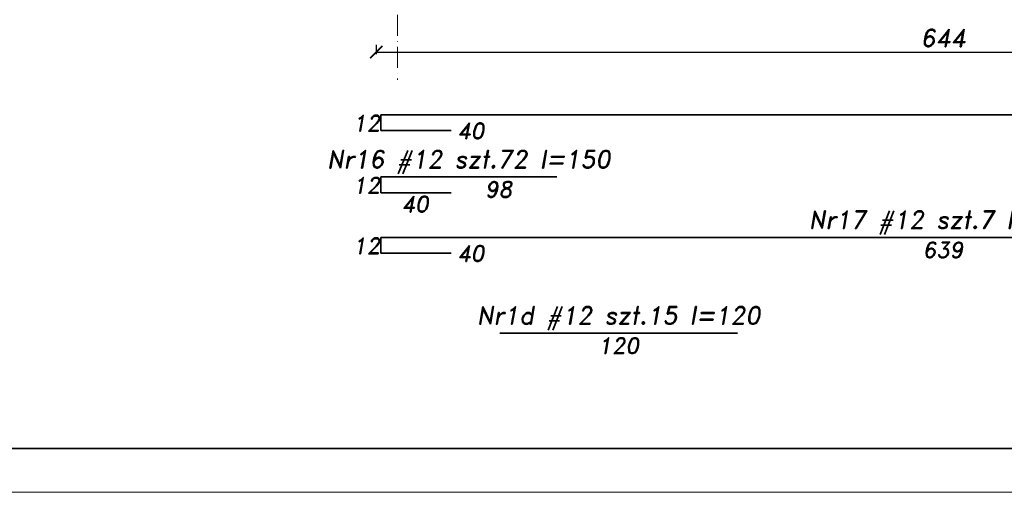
# Model space of a CAD drawing. Header units: millimetres. Extents: x 300938 to 312016, y 11971 to 20881.
# Tile 60 of 239: x 308774 to 309334, y 13742 to 14011. Entities that reach past the tile are written whole.
import ezdxf

# ---------------------------------------------------------------- set-up
doc = ezdxf.new("R2010")
doc.units = ezdxf.units.MM
doc.linetypes.add('ACAD_ISO10W100', pattern=[18, 12, -3, 0, -3])
for name, color, linetype, lineweight in [('konstrukcja', 3, 'Continuous', 35), ('konstrukcja wymiary', 1, 'Continuous', 13), ('opisy', 2, 'Continuous', 18), ('osie', 5, 'ACAD_ISO10W100', 13), ('zbrojenie płyty', 141, 'Continuous', 35)]:
    doc.layers.add(name, color=color, linetype=linetype, lineweight=lineweight)
doc.styles.add('KONSTRUKCJA', font='romand.shx', dxfattribs={"oblique": 10})
doc.styles.get("Standard").update_dxf_attribs({"font": 'romand.shx', "oblique": 10})
doc.dimstyles.new('150', dxfattribs={"dimtxt": 10, "dimasz": 7, "dimexe": 1.25, "dimexo": 0.625, "dimgap": 3, "dimtad": 1, "dimdec": 0, "dimrnd": 0.5, "dimtxsty": 'KONSTRUKCJA', "dimblk": 'ARCHTICK', "dimcen": 2.5, "dimadec": 0, "dimazin": 0, "dimtfac": 1, "dimtdec": 0, "dimtix": 1, "dimtmove": 0, "dimatfit": 3, "dimfxl": 4, "dimfxlon": 1, "dimarcsym": 0})

# ---------------------------------------------------------------- blocks, each defined once
blk = doc.blocks.new('_ArchTick')
at = {"color": 0, "linetype": 'ByBlock', "lineweight": 13, "const_width": 0.15}
blk.add_lwpolyline([(-0.5, -0.5), (0.5, 0.5)], dxfattribs=at)
blk = doc.blocks.new('*D2137')
at = {"layer": 'Defpoints', "color": 0, "transparency": 16777216}
for p in [(308976.63, 14052.22), (309620.63, 14052.22), (309620.63, 13992.22)]:
    blk.add_point(p, dxfattribs=at)
at = {"layer": 'konstrukcja wymiary', "color": 0, "lineweight": -2, "transparency": 16777216}
for p, q in [((308976.63, 13996.22), (308976.63, 13990.97)), ((309620.63, 13996.22), (309620.63, 13990.97)), ((308976.63, 13992.22), (309620.63, 13992.22))]:
    blk.add_line(p, q, dxfattribs=at)
at = {"layer": 'konstrukcja wymiary', "color": 0, "lineweight": -2, "transparency": 16777216, "xscale": 7, "yscale": 7, "zscale": 7, "rotation": 180}
blk.add_blockref('_ArchTick', (308976.63, 13992.22), dxfattribs=at)
at = {"layer": 'konstrukcja wymiary', "color": 0, "lineweight": -2, "transparency": 16777216, "xscale": 7, "yscale": 7, "zscale": 7}
blk.add_blockref('_ArchTick', (309620.63, 13992.22), dxfattribs=at)
at = {"layer": 'konstrukcja wymiary', "color": 0, "transparency": 16777216, "insert": (309298.63, 14000.22), "char_height": 10, "attachment_point": 5, "style": 'KONSTRUKCJA'}
blk.add_mtext('644', dxfattribs=at)

msp = doc.modelspace()

# ---------------------------------------------------------------- linework, layer by layer
at = {"layer": 'konstrukcja'}
msp.add_lwpolyline([(311991.285, 15816.794), (311991.285, 13766.794), (306291.285, 13766.794), (306291.285, 15816.794)], close=True, dxfattribs=at)
at = {"layer": 'konstrukcja wymiary'}
msp.add_lwpolyline([(312016.285, 15841.794), (312016.285, 13741.794), (306266.285, 13741.794), (306266.285, 15841.794)], close=True, dxfattribs=at)
at = {"layer": 'osie'}
msp.add_line((308988.631, 15606.148), (308988.631, 13976.332), dxfattribs=at)
at = {"layer": 'zbrojenie płyty'}
for p, q in [((308979.131, 13956.508), (309898.631, 13956.508)), ((308979.131, 13956.508), (308979.131, 13947.508)), ((308979.131, 13947.508), (309019.131, 13947.508)), ((308979.131, 13921.154), (309079.131, 13921.154)), ((308979.131, 13921.154), (308979.131, 13912.154)), ((308979.131, 13912.154), (309019.131, 13912.154)), ((308979.131, 13886.772), (309618.131, 13886.772)), ((308979.131, 13886.772), (308979.131, 13877.772)), ((308979.131, 13877.772), (309019.131, 13877.772)), ((309046.835, 13832.322), (309181.836, 13832.322))]:
    msp.add_line(p, q, dxfattribs=at)

# ---------------------------------------------------------------- texts
at = {"layer": 'opisy', "width": 253.11941, "attachment_point": 5}
for s, insert, char_height in [('12', (308971.105, 13951.722), 9), ('40', (309030.276, 13947.393), 9), ('Nr16 #12 szt.72 l=150', (309029.131, 13929.556), 9.99999), ('12', (308971.105, 13916.368), 9), ('98', (309046.081, 13914.042), 9), ('40', (308998.623, 13905.703), 9), ('Nr17 #12 szt.7 l=743', (309298.631, 13895.173), 9.99999), ('12', (308971.105, 13881.986), 9), ('40', (309030.276, 13877.657), 9), ('639', (309298.631, 13879.659), 9), ('Nr1d #12 szt.15 l=120', (309114.336, 13840.723), 9.99999), ('120', (309114.336, 13825.209), 9)]:
    msp.add_mtext(s, dxfattribs=dict(at, insert=insert, char_height=char_height))

# ---------------------------------------------------------------- dimensions: what is measured, and where the dimension line sits
at = {"layer": 'konstrukcja wymiary'}
dim = msp.add_linear_dim(base=(309620.631, 13992.224), p1=(308976.631, 14052.224), p2=(309620.631, 14052.224), dimstyle='150', dxfattribs=at)
dim.commit()
dim.dimension.update_dxf_attribs({"geometry": '*D2137', "text_midpoint": (309298.631, 14000.224)})

doc.saveas('drawing.dxf')
